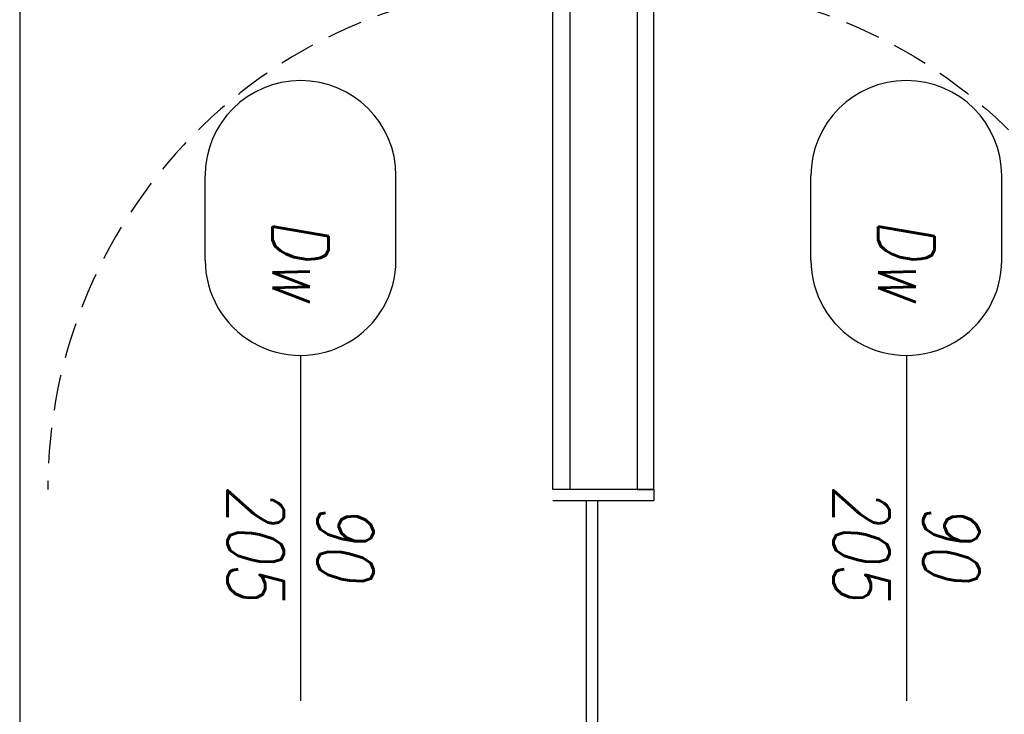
# Model space of a CAD drawing. Header units: millimetres. Extents: x 28600 to 181045, y -399112 to -163690.
# Tile 200 of 256: x 59318 to 59493, y -194539 to -194415. Entities that reach past the tile are written whole.
import ezdxf
from ezdxf.enums import TextEntityAlignment as Align

# ---------------------------------------------------------------- set-up
doc = ezdxf.new("R2010")
doc.units = ezdxf.units.MM
doc.linetypes.add('HIDDEN', pattern=[9.525, 6.35, -3.175])
doc.layers.get('0').update_dxf_attribs({"color": 8})
for name, color, linetype in [('!! 0_ Istn-sciany', 8, 'Continuous'), ('!! 2 ZABUDOWA GK-MDF', 8, 'Continuous'), ('!! 2_Drzwi - nowe remont', 8, 'Continuous'), ('!! 2_drzwi opis', 8, 'Continuous')]:
    doc.layers.add(name, color=color, linetype=linetype)
doc.styles.add('50', font='ROMANS.shx', dxfattribs={"width": 0.8, "height": 10})
doc.styles.add('ARCHETYP', font='romans.shx', dxfattribs={"height": 15})

# ---------------------------------------------------------------- blocks, each defined once
blk = doc.blocks.new('drzwi giszet')
blk.add_lwpolyline([(68617.39, -194499.27), (68617.39, -194409.27), (68620.39, -194409.27), (68620.39, -194499.27)], close=True)
blk.add_lwpolyline([(68572.43, -194476.09), (68572.43, -194526.09)])
at = {"linetype": 'HIDDEN'}
blk.add_arc((68617.39, -194499.27), 90, 88.0898, 180, dxfattribs=at)
blk = doc.blocks.new('1_ok-opis')
blk.add_line((0, 111.61), (0, 50))
for points in [[(-17, 128.61), (-17, 143.61)], [(17, 128.61), (17, 143.61)]]:
    blk.add_lwpolyline(points)
for centre, start, end in [((0, 143.61), 0, 180), ((0, 128.61), 180, 0)]:
    blk.add_arc(centre, 17, start, end)
at = {"style": 'ARCHETYP'}
for tag, height, rotation, p in [('NR', 12, 90, (0, 136.9)), ('NR', 12, 270, (0, 136.9)), ('SZEROKOŚĆ', 10, 90, (-8, 78.29)), ('SZEROKOŚĆ', 10, 270, (8, 78.29)), ('WYSOKOŚĆ', 10, 270, (-8, 78.29)), ('WYSOKOŚĆ', 10, 90, (8, 78.29))]:
    blk.add_attdef(tag, text='', height=height, rotation=rotation, dxfattribs=at).set_placement(p, align=Align.MIDDLE)

msp = doc.modelspace()

# ---------------------------------------------------------------- linework, layer by layer
at = {"layer": '!! 0_ Istn-sciany'}
msp.add_lwpolyline([(59317.56735, -194353.12813), (59317.56735, -194641.12813)], dxfattribs=at)
at = {"layer": '!! 2 ZABUDOWA GK-MDF'}
for points in [[(59412.56735, -194499.12813), (59430.56735, -194499.12813)], [(59430.56735, -194499.12813), (59430.56735, -194501.12813)], [(59412.56735, -194501.12813), (59430.56735, -194501.12813)], [(59418.56735, -194641.12813), (59418.56735, -194501.12813)], [(59420.56735, -194641.12813), (59420.56735, -194501.12813)]]:
    msp.add_lwpolyline(points, dxfattribs=at)

# ---------------------------------------------------------------- block references
at = {"layer": '!! 2_Drzwi - nowe remont'}
msp.add_blockref('drzwi giszet', (-9204.82229, 0.13734), dxfattribs=at)
at = {"layer": '!! 2_Drzwi - nowe remont', "xscale": -1}
msp.add_blockref('drzwi giszet', (128047.95699, 0.13734), dxfattribs=at)
at = {"layer": '!! 2_drzwi opis'}
ref = msp.add_blockref('1_ok-opis', (59367.60429, -194586.86086), dxfattribs=dict(at, rotation=3.617421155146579e-06))
ref.add_attrib('WYSOKOŚĆ', '90', dxfattribs={"layer": '0', "height": 10, "rotation": 270.0000036, "style": '50', "oblique": 10, "width": 0.8}).set_placement((59375.60428, -194508.57), align=Align.MIDDLE)
ref.add_attrib('SZEROKOŚĆ', '205', dxfattribs={"layer": '0', "height": 10, "rotation": 270.0000036, "style": '50', "oblique": 10, "width": 0.8}).set_placement((59359.60428, -194508.57001), align=Align.MIDDLE)
ref.add_attrib('NR', 'Dw', dxfattribs={"layer": '0', "height": 10, "rotation": 270.0000036, "style": '50', "oblique": 10, "width": 0.8}).set_placement((59367.60428, -194458.24961), align=Align.MIDDLE)
ref = msp.add_blockref('1_ok-opis', (59475.53042, -194586.86086), dxfattribs=dict(at, rotation=3.617421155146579e-06))
ref.add_attrib('WYSOKOŚĆ', '90', dxfattribs={"layer": '0', "height": 10, "rotation": 270.0000036, "style": '50', "oblique": 10, "width": 0.8}).set_placement((59483.53042, -194508.57), align=Align.MIDDLE)
ref.add_attrib('SZEROKOŚĆ', '205', dxfattribs={"layer": '0', "height": 10, "rotation": 270.0000036, "style": '50', "oblique": 10, "width": 0.8}).set_placement((59467.53042, -194508.57001), align=Align.MIDDLE)
ref.add_attrib('NR', 'Dw', dxfattribs={"layer": '0', "height": 10, "rotation": 270.0000036, "style": '50', "oblique": 10, "width": 0.8}).set_placement((59475.53041, -194458.24961), align=Align.MIDDLE)

doc.saveas('drawing.dxf')
